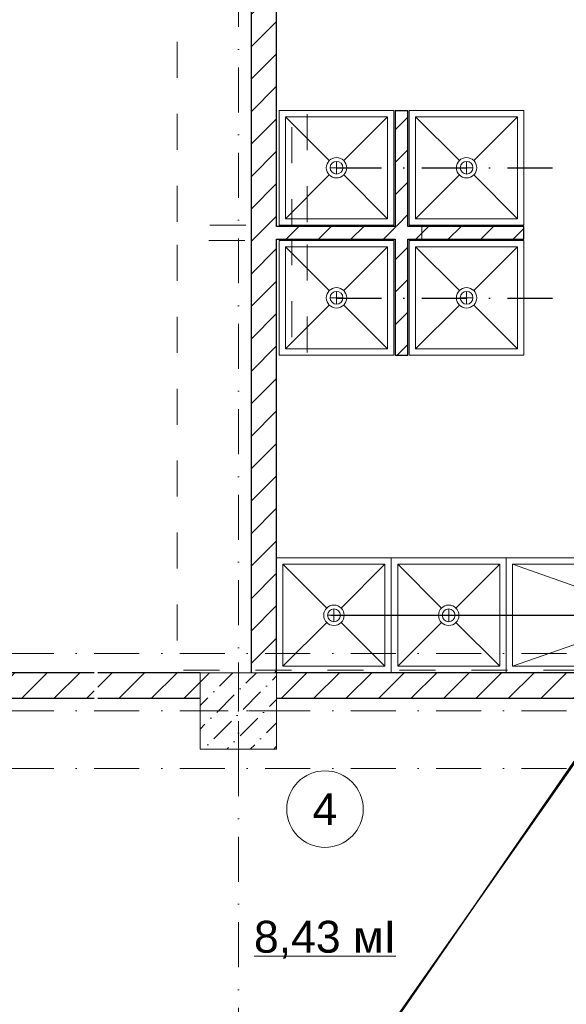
# Model space of a CAD drawing. Header units: millimetres. Extents: x -2890 to 117730, y -526 to 88572.
# Tile 21 of 65: x 30371 to 34659, y 41995 to 49717. Entities that reach past the tile are written whole.
import ezdxf
from ezdxf import colors
from ezdxf.entities.mleader import LeaderData, LeaderLine
from ezdxf.math import Vec2, Vec3

# ---------------------------------------------------------------- set-up
doc = ezdxf.new("R2010")
doc.units = ezdxf.units.MM
doc.header["$MEASUREMENT"] = 0
doc.set_wipeout_variables(frame=1)
for name, pattern in [('Wipeout_Contour', [1000, 0, -1000]), ('Штриховая', [564.444447, 282.222223, -282.222223]), ('Штрихпунктирная', [6.702778, 3.527778, -1.763889, 0, -1.411111])]:
    doc.linetypes.add(name, pattern=pattern)
for name, color, linetype in [('ВК_К1', 34, 'Continuous'), ('ВК_Текст', 7, 'Continuous'), ('Интерьер - Оборудование', 7, 'Continuous'), ('Конструктив - Колонны', 7, 'Continuous'), ('Конструктив - Стены блок 100 нов', 7, 'Continuous'), ('Конструктив - Стены Блок 200 нов', 7, 'Continuous'), ('Элемент Модели - Зона', 7, 'Continuous'), ('Элемент Модели - Оси', 7, 'Continuous')]:
    doc.layers.add(name, color=color, linetype=linetype)
doc.styles.get("Standard").update_dxf_attribs({"font": 'ARIALUNI.TTF', "height": 250})
doc.styles.add('СГЕНЕРИР_СТИЛЬ_4', font='arial.ttf')
pattern_1 = [(45, (-30913.89, 8295.99), (-127.2792, 127.2792), [])]

# ---------------------------------------------------------------- blocks, each defined once
blk = doc.blocks.new('_None')

msp = doc.modelspace()

# ---------------------------------------------------------------- linework, layer by layer
at = {"layer": 'ВК_К1', "ltscale": 100}
msp.add_line((32812.2, 45047.2), (34864.7, 45047.2), dxfattribs=at)
at = {"layer": 'Интерьер - Оборудование', "color": 7, "linetype": 'Continuous', "lineweight": 5, "ltscale": 100}
for p, q in [((33256.1, 48956), (32456.1, 48956)), ((32456.1, 48956), (32456.1, 48156)), ((32456.1, 48956), (32799.5, 48612.6)), ((33256.1, 48956), (32912.7, 48612.6)), ((33256.1, 48156), (33256.1, 48956)), ((34276.1, 48956), (33476.1, 48956)), ((33476.1, 48956), (33476.1, 48156)), ((33476.1, 48956), (33819.5, 48612.6)), ((34276.1, 48956), (33932.7, 48612.6)), ((34276.1, 48156), (34276.1, 48956)), ((32856.1, 48606), (32856.1, 48506)), ((33876.1, 48606), (33876.1, 48506)), ((32456.1, 48156), (32799.5, 48499.4)), ((32906.1, 48556), (32806.1, 48556)), ((33256.1, 48156), (32912.7, 48499.4)), ((33476.1, 48156), (33819.5, 48499.4)), ((33926.1, 48556), (33826.1, 48556)), ((34276.1, 48156), (33932.7, 48499.4)), ((32456.1, 48156), (33256.1, 48156)), ((33476.1, 48156), (34276.1, 48156)), ((33256.1, 47936), (32456.1, 47936)), ((32456.1, 47936), (32456.1, 47136)), ((32456.1, 47936), (32799.5, 47592.6)), ((33256.1, 47936), (32912.7, 47592.6)), ((33256.1, 47136), (33256.1, 47936)), ((34276.1, 47936), (33476.1, 47936)), ((33476.1, 47936), (33476.1, 47136)), ((33476.1, 47936), (33819.5, 47592.6)), ((34276.1, 47936), (33932.7, 47592.6)), ((34276.1, 47136), (34276.1, 47936)), ((32856.1, 47586), (32856.1, 47486)), ((33876.1, 47586), (33876.1, 47486)), ((32906.1, 47536), (32806.1, 47536)), ((33926.1, 47536), (33826.1, 47536)), ((32456.1, 47136), (32799.5, 47479.4)), ((33256.1, 47136), (32912.7, 47479.4)), ((33476.1, 47136), (33819.5, 47479.4)), ((34276.1, 47136), (33932.7, 47479.4)), ((32456.1, 47136), (33256.1, 47136)), ((33476.1, 47136), (34276.1, 47136)), ((33236.1, 45446), (32436.1, 45446)), ((32436.1, 45446), (32436.1, 44646)), ((32436.1, 45446), (32779.5, 45102.6)), ((33236.1, 45446), (32892.7, 45102.6)), ((33236.1, 44646), (33236.1, 45446)), ((34136.1, 45446), (33336.1, 45446)), ((33336.1, 45446), (33336.1, 44646)), ((33336.1, 45446), (33679.5, 45102.6)), ((34136.1, 45446), (33792.7, 45102.6)), ((34136.1, 44646), (34136.1, 45446)), ((36536, 45446), (34236, 45446)), ((34236, 45446), (34236, 44646)), ((34236, 45446), (35309.8, 45070.2)), ((32836.1, 45096), (32836.1, 44996)), ((33736.1, 45096), (33736.1, 44996)), ((32886.1, 45046), (32786.1, 45046)), ((33786.1, 45046), (33686.1, 45046)), ((34236, 44646), (35309.8, 45021.7)), ((32436.1, 44646), (32779.5, 44989.4)), ((33236.1, 44646), (32892.7, 44989.4)), ((33336.1, 44646), (33679.5, 44989.4)), ((34136.1, 44646), (33792.7, 44989.4)), ((32436.1, 44646), (33236.1, 44646)), ((33336.1, 44646), (34136.1, 44646)), ((34236, 44646), (36536, 44646))]:
    msp.add_line(p, q, dxfattribs=at)
for centre, radius in [((32856.1, 48556), 80), ((32856.1, 48556), 50), ((33876.1, 48556), 80), ((33876.1, 48556), 50), ((32856.1, 47536), 80), ((32856.1, 47536), 50), ((33876.1, 47536), 80), ((33876.1, 47536), 50), ((32836.1, 45046), 80), ((32836.1, 45046), 50), ((33736.1, 45046), 80), ((33736.1, 45046), 50)]:
    msp.add_circle(centre, radius, dxfattribs=at)
at = {"layer": 'Конструктив - Стены Блок 200 нов', "color": 7, "linetype": 'Continuous', "lineweight": 30, "ltscale": 100}
msp.add_line((32186.1, 44616), (32186.1, 44596), dxfattribs=at)
at = {"layer": 'Элемент Модели - Зона', "color": 7, "linetype": 'Continuous', "lineweight": 0, "ltscale": 100}
msp.add_line((32210.2, 42372.6), (33321.1, 42372.6), dxfattribs=at)
at = {"layer": 'Элемент Модели - Зона', "color": 7, "linetype": 'Continuous', "lineweight": 0, "ltscale": 100, "flags": 128}
msp.add_lwpolyline([(33065.6, 43526.2, 1), (32465.6, 43526.2, 1)], format="xyb", close=True, dxfattribs=at)
at = {"layer": 'Элемент Модели - Оси', "color": 7, "linetype": 'Штрихпунктирная', "lineweight": 15, "ltscale": 100}
msp.add_line((3470.8, 43846), (114954, 43846), dxfattribs=at)

# ---------------------------------------------------------------- texts
at = {"layer": 'Элемент Модели - Зона', "color": 7, "linetype": 'Continuous', "lineweight": 0, "ltscale": 100, "char_height": 250, "attachment_point": 5, "style": 'СГЕНЕРИР_СТИЛЬ_4'}
for s, insert in [('\\A1;4', (32765.6, 43526.2)), ('\\A1;8,43 мІ', (32765.6, 42502))]:
    msp.add_mtext(s, dxfattribs=dict(at, insert=insert))

# ---------------------------------------------------------------- wipeouts: each hides what was drawn before it
at = {"color": 254, "linetype": 'Wipeout_Contour', "lineweight": 0, "ltscale": 100}
for points, layer in [([(33416.1, 48106), (33316.1, 48106), (33316.1, 48096), (33416.1, 48096)], 'Конструктив - Стены блок 100 нов'), ([(33416.1, 47996), (33316.1, 47996), (33316.1, 47986), (33416.1, 47986)], 'Конструктив - Стены блок 100 нов'), ([(30984.2, 44396), (31786.1, 44396), (31786.1, 44596), (30984.2, 44596)], 'Конструктив - Стены Блок 200 нов'), ([(32386.1, 44396), (36910.8, 44396), (36910.8, 44596), (32386.1, 44596)], 'Конструктив - Стены Блок 200 нов')]:
    msp.add_wipeout(points, dxfattribs=at).dxf.layer = layer

# ---------------------------------------------------------------- next in the draw order: hatches: boundary and pattern name
at = {"layer": 'Конструктив - Стены блок 100 нов', "linetype": 'Continuous', "lineweight": 5, "ltscale": 100}
h = msp.add_hatch(dxfattribs=at)
h.set_pattern_fill('БЛОКИ_БЕТОННЫЕ_ЭФФЕКТИВН_7F', scale=100, style=0, pattern_type=2)
h.set_pattern_definition(pattern_1)
h.paths.add_polyline_path([(33416.1, 48106), (33316.1, 48106), (33316.1, 48096), (33416.1, 48096)])
h = msp.add_hatch(dxfattribs=at)
h.set_pattern_fill('БЛОКИ_БЕТОННЫЕ_ЭФФЕКТИВН_7F', scale=100, style=0, pattern_type=2)
h.set_pattern_definition(pattern_1)
h.paths.add_polyline_path([(33416.1, 47996), (33316.1, 47996), (33316.1, 47986), (33416.1, 47986)])
at = {"layer": 'Конструктив - Стены Блок 200 нов', "linetype": 'Continuous', "lineweight": 5, "ltscale": 100}
h = msp.add_hatch(dxfattribs=at)
h.set_pattern_fill('БЛОКИ_БЕТОННЫЕ_ЭФФЕКТИВН_7F', scale=100, style=0, pattern_type=2)
h.set_pattern_definition(pattern_1)
h.paths.add_polyline_path([(30984.2, 44396), (31786.1, 44396), (31786.1, 44596), (30984.2, 44596)])
h = msp.add_hatch(dxfattribs=at)
h.set_pattern_fill('БЛОКИ_БЕТОННЫЕ_ЭФФЕКТИВН_7F', scale=100, style=0, pattern_type=2)
h.set_pattern_definition(pattern_1)
h.paths.add_polyline_path([(32386.1, 44396), (36910.8, 44396), (36910.8, 44596), (32386.1, 44596)])

# ---------------------------------------------------------------- next in the draw order: linework, layer by layer
at = {"layer": 'Интерьер - Оборудование', "color": 7, "linetype": 'Continuous', "lineweight": 5, "ltscale": 100, "flags": 128}
for points in [[(34186.1, 45496), (33286.1, 45496), (33286.1, 44596), (34186.1, 44596)], [(34186, 45496), (34186, 44596), (36586, 44596), (36586, 45496)]]:
    msp.add_lwpolyline(points, close=True, dxfattribs=at)
at = {"layer": 'Конструктив - Стены Блок 200 нов', "color": 7, "linetype": 'Continuous', "lineweight": 30, "ltscale": 100}
for p, q in [((32386.1, 44596), (32386.1, 44616)), ((36910.8, 44596), (32386.1, 44596)), ((32386.1, 44396), (36910.8, 44396))]:
    msp.add_line(p, q, dxfattribs=at)

# ---------------------------------------------------------------- next in the draw order: wipeouts: each hides what was drawn before it
at = {"color": 254, "linetype": 'Wipeout_Contour', "lineweight": 0, "ltscale": 100}
for points, layer in [([(33316.1, 49006), (33316.1, 48106), (33416.1, 48106), (33416.1, 49006)], 'Конструктив - Стены блок 100 нов'), ([(33316.1, 47986), (33316.1, 47086), (33416.1, 47086), (33416.1, 47986)], 'Конструктив - Стены блок 100 нов'), ([(23386.1, 44596), (23386.1, 44396), (30954.2, 44396), (30954.2, 44596)], 'Конструктив - Стены Блок 200 нов'), ([(32186.1, 44596), (32386.1, 44596), (32386.1, 44616), (32186.1, 44616)], 'Конструктив - Стены Блок 200 нов')]:
    msp.add_wipeout(points, dxfattribs=at).dxf.layer = layer

# ---------------------------------------------------------------- next in the draw order: hatches: boundary and pattern name
at = {"layer": 'Конструктив - Стены блок 100 нов', "linetype": 'Continuous', "lineweight": 5, "ltscale": 100}
h = msp.add_hatch(dxfattribs=at)
h.set_pattern_fill('БЛОКИ_БЕТОННЫЕ_ЭФФЕКТИВН_7F', scale=100, style=0, pattern_type=2)
h.set_pattern_definition(pattern_1)
h.paths.add_polyline_path([(33316.1, 49006), (33316.1, 48106), (33416.1, 48106), (33416.1, 49006)])
h = msp.add_hatch(dxfattribs=at)
h.set_pattern_fill('БЛОКИ_БЕТОННЫЕ_ЭФФЕКТИВН_7F', scale=100, style=0, pattern_type=2)
h.set_pattern_definition(pattern_1)
h.paths.add_polyline_path([(33316.1, 47986), (33316.1, 47086), (33416.1, 47086), (33416.1, 47986)])
at = {"layer": 'Конструктив - Стены Блок 200 нов', "linetype": 'Continuous', "lineweight": 5, "ltscale": 100}
h = msp.add_hatch(dxfattribs=at)
h.set_pattern_fill('БЛОКИ_БЕТОННЫЕ_ЭФФЕКТИВН_7F', scale=100, style=0, pattern_type=2)
h.set_pattern_definition(pattern_1)
h.paths.add_polyline_path([(23386.1, 44596), (23386.1, 44396), (30954.2, 44396), (30954.2, 44596)])
h = msp.add_hatch(dxfattribs=at)
h.set_pattern_fill('БЛОКИ_БЕТОННЫЕ_ЭФФЕКТИВН_7F', scale=100, style=0, pattern_type=2)
h.set_pattern_definition(pattern_1)
h.paths.add_polyline_path([(32186.1, 44596), (32386.1, 44596), (32386.1, 44616), (32186.1, 44616)])

# ---------------------------------------------------------------- next in the draw order: linework, layer by layer
at = {"layer": 'ВК_К1', "linetype": 'Штрихпунктирная', "ltscale": 100}
for p, q in [((32856.1, 48556), (34877.6, 48556)), ((32856.1, 47533.6), (34877.6, 47533.6))]:
    msp.add_line(p, q, dxfattribs=at)
at = {"layer": 'Конструктив - Стены блок 100 нов', "color": 7, "linetype": 'Continuous', "lineweight": 30, "ltscale": 100}
for p, q in [((33316.1, 49006), (33316.1, 48106)), ((33416.1, 48106), (33416.1, 49006)), ((33316.1, 48106), (33316.1, 48096)), ((33416.1, 48096), (33416.1, 48106)), ((33316.1, 47996), (33316.1, 47986)), ((33316.1, 47986), (33316.1, 47086)), ((33416.1, 47986), (33416.1, 47996)), ((33416.1, 47086), (33416.1, 47986))]:
    msp.add_line(p, q, dxfattribs=at)
at = {"layer": 'Конструктив - Стены блок 100 нов', "color": 7, "linetype": 'Continuous', "lineweight": 30, "ltscale": 100, "flags": 128}
for points in [[(33316.1, 49006), (33416.1, 49006)], [(33316.1, 47086), (33416.1, 47086)]]:
    msp.add_lwpolyline(points, dxfattribs=at)
at = {"layer": 'Конструктив - Стены Блок 200 нов', "color": 7, "linetype": 'Continuous', "lineweight": 30, "ltscale": 100}
for p, q in [((30954.2, 44596), (23386.1, 44596)), ((31786.1, 44596), (30984.2, 44596)), ((23386.1, 44396), (30954.2, 44396)), ((30984.2, 44396), (31786.1, 44396))]:
    msp.add_line(p, q, dxfattribs=at)

# ---------------------------------------------------------------- next in the draw order: wipeouts: each hides what was drawn before it
at = {"color": 254, "linetype": 'Wipeout_Contour', "lineweight": 0, "ltscale": 100}
msp.add_wipeout([(32186.1, 47996), (32186.1, 44616), (32386.1, 44616), (32386.1, 47996)], dxfattribs=at).dxf.layer = 'Конструктив - Стены Блок 200 нов'

# ---------------------------------------------------------------- next in the draw order: hatches: boundary and pattern name
at = {"layer": 'Конструктив - Стены Блок 200 нов', "linetype": 'Continuous', "lineweight": 5, "ltscale": 100}
h = msp.add_hatch(dxfattribs=at)
h.set_pattern_fill('БЛОКИ_БЕТОННЫЕ_ЭФФЕКТИВН_7F', scale=100, style=0, pattern_type=2)
h.set_pattern_definition(pattern_1)
h.paths.add_polyline_path([(32186.1, 47996), (32186.1, 44616), (32386.1, 44616), (32386.1, 47996)])

# ---------------------------------------------------------------- next in the draw order: linework, layer by layer
at = {"layer": 'Конструктив - Стены Блок 200 нов', "color": 7, "linetype": 'Continuous', "lineweight": 30, "ltscale": 100}
for p, q in [((32186.1, 44616), (32186.1, 44596)), ((32386.1, 44596), (32386.1, 44616))]:
    msp.add_line(p, q, dxfattribs=at)
at = {"layer": 'Элемент Модели - Оси', "color": 7, "linetype": 'Штрихпунктирная', "lineweight": 15, "ltscale": 100}
msp.add_line((3470.8, 44746), (114954, 44746), dxfattribs=at)

# ---------------------------------------------------------------- next in the draw order: wipeouts: each hides what was drawn before it
at = {"color": 254, "linetype": 'Wipeout_Contour', "lineweight": 0, "ltscale": 100}
msp.add_wipeout([(32186.1, 48096), (32186.1, 47996), (32386.1, 47996), (32386.1, 48096)], dxfattribs=at).dxf.layer = 'Конструктив - Стены Блок 200 нов'

# ---------------------------------------------------------------- next in the draw order: hatches: boundary and pattern name
at = {"layer": 'Конструктив - Стены Блок 200 нов', "linetype": 'Continuous', "lineweight": 5, "ltscale": 100}
h = msp.add_hatch(dxfattribs=at)
h.set_pattern_fill('БЛОКИ_БЕТОННЫЕ_ЭФФЕКТИВН_7F', scale=100, style=0, pattern_type=2)
h.set_pattern_definition(pattern_1)
h.paths.add_polyline_path([(32186.1, 48096), (32186.1, 47996), (32386.1, 47996), (32386.1, 48096)])

# ---------------------------------------------------------------- next in the draw order: linework, layer by layer
at = {"layer": 'Конструктив - Стены Блок 200 нов', "color": 7, "linetype": 'Continuous', "lineweight": 30, "ltscale": 100}
for p, q in [((32186.1, 47996), (32186.1, 44616)), ((32386.1, 47996), (32406.1, 47996)), ((32386.1, 44616), (32386.1, 47996))]:
    msp.add_line(p, q, dxfattribs=at)

# ---------------------------------------------------------------- next in the draw order: wipeouts: each hides what was drawn before it
at = {"color": 254, "linetype": 'Wipeout_Contour', "lineweight": 0, "ltscale": 100}
for points, layer in [([(31786.1, 43996), (32386.1, 43996), (32386.1, 44596), (31786.1, 44596)], 'Конструктив - Колонны'), ([(32186.1, 50496), (32186.1, 48096), (32386.1, 48096), (32386.1, 50496)], 'Конструктив - Стены Блок 200 нов')]:
    msp.add_wipeout(points, dxfattribs=at).dxf.layer = layer

# ---------------------------------------------------------------- next in the draw order: hatches: boundary and pattern name
at = {"layer": 'Конструктив - Колонны', "linetype": 'Continuous', "lineweight": 15, "ltscale": 100}
h = msp.add_hatch(dxfattribs=at)
h.set_pattern_fill('БЕТОН_01_0006', scale=100, style=0, pattern_type=2)
h.set_pattern_definition([(45, (-30913.9, 8296), (-183.8478, 183.8478), [195, -65, 0, -65]), (45, (-30890.9, 8502.82), (-183.8478, 183.8478), [195, -65, 0, -65])])
h.paths.add_polyline_path([(31786.1, 43996), (32386.1, 43996), (32386.1, 44596), (31786.1, 44596)])
at = {"layer": 'Конструктив - Стены Блок 200 нов', "linetype": 'Continuous', "lineweight": 5, "ltscale": 100}
h = msp.add_hatch(dxfattribs=at)
h.set_pattern_fill('БЛОКИ_БЕТОННЫЕ_ЭФФЕКТИВН_7F', scale=100, style=0, pattern_type=2)
h.set_pattern_definition(pattern_1)
h.paths.add_polyline_path([(32186.1, 50496), (32186.1, 48096), (32386.1, 48096), (32386.1, 50496)])

# ---------------------------------------------------------------- next in the draw order: linework, layer by layer
at = {"layer": 'Интерьер - Оборудование', "color": 7, "linetype": 'Continuous', "lineweight": 5, "ltscale": 100, "flags": 128}
msp.add_lwpolyline([(33286.1, 45496), (32386.1, 45496), (32386.1, 44596), (33286.1, 44596)], close=True, dxfattribs=at)
at = {"layer": 'Конструктив - Колонны', "color": 7, "linetype": 'Continuous', "lineweight": 0, "ltscale": 100}
for p, q in [((32086.1, 44376), (32086.1, 44676)), ((32006.1, 44296), (31706.1, 44296)), ((32166.1, 44296), (32466.1, 44296)), ((32086.1, 44216), (32086.1, 43916))]:
    msp.add_line(p, q, dxfattribs=at)
at = {"layer": 'Конструктив - Колонны', "color": 7, "linetype": 'Continuous', "lineweight": 15, "ltscale": 100, "flags": 128}
msp.add_lwpolyline([(31786.1, 43996), (32386.1, 43996), (32386.1, 44596), (31786.1, 44596)], close=True, dxfattribs=at)
at = {"layer": 'Конструктив - Колонны', "color": 7, "linetype": 'Continuous', "lineweight": 0, "ltscale": 100}
msp.add_point((32086.1, 44296), dxfattribs=at)
at = {"layer": 'Конструктив - Стены Блок 200 нов', "color": 7, "linetype": 'Continuous', "lineweight": 30, "ltscale": 100}
for p, q in [((32186.1, 50496), (32186.1, 48096)), ((32386.1, 48096), (32386.1, 50496)), ((32186.1, 48096), (32186.1, 47996)), ((32406.1, 48096), (32386.1, 48096))]:
    msp.add_line(p, q, dxfattribs=at)
at = {"layer": 'Элемент Модели - Оси', "color": 7, "linetype": 'Штрихпунктирная', "lineweight": 15, "ltscale": 100}
for p, q in [((32086.1, 82191.7), (32086.1, 15620.8)), ((3470.8, 44296), (114954, 44296))]:
    msp.add_line(p, q, dxfattribs=at)

# ---------------------------------------------------------------- next in the draw order: leaders
at = {"layer": 'ВК_Текст', "ltscale": 100}
ml = msp.add_multileader_mtext('Standard', dxfattribs=at)
ml.set_content('Отм. низа трубы -0,200\\PК1%%C100', color=256)
ml.set_leader_properties(color=256, linetype='ByLayer', lineweight=-1)
ml.set_arrow_properties(name='NONE')
ml.build(insert=Vec2(0, 0))
ml.multileader.update_dxf_attribs({"text_left_attachment_type": 6, "text_right_attachment_type": 6, "dogleg_length": 0.36, "arrow_head_size": 18})
ctx = ml.context
ctx.base_point, ctx.char_height, ctx.arrow_head_size, ctx.landing_gap_size, ctx.plane_origin = Vec3(28087.2, 39835.1), 250, 18, 9, Vec3(29318.8, 35368.9)
ctx.left_attachment, ctx.right_attachment = 6, 6
notes = []
notes.append((ctx, [(1, (1, 1, 0), (31879.2, 39835.1), (-1, 0), 36, [(0, [(35006.7, 44296)], 0, [])])]))
ctx.mtext.insert, ctx.mtext.flow_direction = Vec3(28096.2, 40135.1), 5
ml = msp.add_multileader_mtext('Standard', dxfattribs=at)
ml.set_content('Опуск К1\\P%%C100', color=256)
ml.set_leader_properties(color=256, linetype='ByLayer', lineweight=-1)
ml.set_arrow_properties(name='NONE')
ml.build(insert=Vec2(0, 0))
ml.multileader.update_dxf_attribs({"text_left_attachment_type": 6, "text_right_attachment_type": 6, "dogleg_length": 0.36, "arrow_head_size": 18})
ctx = ml.context
ctx.base_point, ctx.char_height, ctx.arrow_head_size, ctx.landing_gap_size, ctx.plane_origin = Vec3(31602.4, 41461), 250, 18, 9, Vec3(25393.6, 39539.7)
ctx.left_attachment, ctx.right_attachment = 6, 6
notes.append((ctx, [(1, (1, 1, 0), (33034.8, 41461), (-1, 0), 36, [(0, [(35006.8, 44321.6)], 0, [])])]))
ctx.mtext.insert, ctx.mtext.flow_direction = Vec3(31611.4, 41761), 5
for ctx, leaders in notes:
    for number, flags, end, landing, length, lines in leaders:
        leader = LeaderData()
        leader.index, (leader.has_last_leader_line, leader.has_dogleg_vector, leader.attachment_direction) = number, flags
        leader.last_leader_point, leader.dogleg_vector, leader.dogleg_length = Vec3(end), Vec3(landing), length
        for number, points, colour, breaks in lines:
            line = LeaderLine()
            line.index, line.vertices, line.color, line.breaks = number, Vec3.list(points), colors.encode_raw_color(colour), breaks
            leader.lines.append(line)
        ctx.leaders.append(leader)

# ---------------------------------------------------------------- next in the draw order: wipeouts: each hides what was drawn before it
at = {"color": 254, "linetype": 'Wipeout_Contour', "lineweight": 0, "ltscale": 100}
msp.add_wipeout([(32386.1, 48096), (32386.1, 47996), (32406.1, 47996), (32406.1, 48096)], dxfattribs=at).dxf.layer = 'Конструктив - Стены блок 100 нов'

# ---------------------------------------------------------------- next in the draw order: hatches: boundary and pattern name
at = {"layer": 'Конструктив - Стены блок 100 нов', "linetype": 'Continuous', "lineweight": 5, "ltscale": 100}
h = msp.add_hatch(dxfattribs=at)
h.set_pattern_fill('БЛОКИ_БЕТОННЫЕ_ЭФФЕКТИВН_7F', scale=100, style=0, pattern_type=2)
h.set_pattern_definition(pattern_1)
h.paths.add_polyline_path([(32386.1, 48096), (32386.1, 47996), (32406.1, 47996), (32406.1, 48096)])

# ---------------------------------------------------------------- next in the draw order: wipeouts: each hides what was drawn before it
at = {"color": 254, "linetype": 'Wipeout_Contour', "lineweight": 0, "ltscale": 100}
msp.add_wipeout([(33316.1, 48096), (32406.1, 48096), (32406.1, 47996), (33316.1, 47996)], dxfattribs=at).dxf.layer = 'Конструктив - Стены блок 100 нов'

# ---------------------------------------------------------------- next in the draw order: hatches: boundary and pattern name
at = {"layer": 'Конструктив - Стены блок 100 нов', "linetype": 'Continuous', "lineweight": 5, "ltscale": 100}
h = msp.add_hatch(dxfattribs=at)
h.set_pattern_fill('БЛОКИ_БЕТОННЫЕ_ЭФФЕКТИВН_7F', scale=100, style=0, pattern_type=2)
h.set_pattern_definition(pattern_1)
h.paths.add_polyline_path([(33316.1, 48096), (32406.1, 48096), (32406.1, 47996), (33316.1, 47996)])

# ---------------------------------------------------------------- next in the draw order: linework, layer by layer
at = {"layer": 'Конструктив - Стены Блок 200 нов', "color": 7, "linetype": 'Continuous', "lineweight": 30, "ltscale": 100}
for p, q in [((32406.1, 48096), (32386.1, 48096)), ((32386.1, 47996), (32406.1, 47996))]:
    msp.add_line(p, q, dxfattribs=at)

# ---------------------------------------------------------------- next in the draw order: wipeouts: each hides what was drawn before it
at = {"color": 254, "linetype": 'Wipeout_Contour', "lineweight": 0, "ltscale": 100}
msp.add_wipeout([(33416.1, 48096), (33316.1, 48096), (33316.1, 47996), (33416.1, 47996)], dxfattribs=at).dxf.layer = 'Конструктив - Стены блок 100 нов'

# ---------------------------------------------------------------- next in the draw order: hatches: boundary and pattern name
at = {"layer": 'Конструктив - Стены блок 100 нов', "linetype": 'Continuous', "lineweight": 5, "ltscale": 100}
h = msp.add_hatch(dxfattribs=at)
h.set_pattern_fill('БЛОКИ_БЕТОННЫЕ_ЭФФЕКТИВН_7F', scale=100, style=0, pattern_type=2)
h.set_pattern_definition(pattern_1)
h.paths.add_polyline_path([(33416.1, 48096), (33316.1, 48096), (33316.1, 47996), (33416.1, 47996)])

# ---------------------------------------------------------------- next in the draw order: linework, layer by layer
at = {"layer": 'Интерьер - Оборудование', "color": 7, "linetype": 'Continuous', "lineweight": 5, "ltscale": 100, "flags": 128}
for points in [[(33306.1, 49006), (32406.1, 49006), (32406.1, 48106), (33306.1, 48106)], [(33306.1, 47986), (32406.1, 47986), (32406.1, 47086), (33306.1, 47086)]]:
    msp.add_lwpolyline(points, close=True, dxfattribs=at)
at = {"layer": 'Конструктив - Стены блок 100 нов', "color": 7, "linetype": 'Continuous', "lineweight": 30, "ltscale": 100}
for p, q in [((33316.1, 48106), (33316.1, 48096)), ((33316.1, 48096), (32406.1, 48096)), ((32406.1, 47996), (33316.1, 47996)), ((33316.1, 47996), (33316.1, 47986))]:
    msp.add_line(p, q, dxfattribs=at)

# ---------------------------------------------------------------- next in the draw order: wipeouts: each hides what was drawn before it
at = {"color": 254, "linetype": 'Wipeout_Contour', "lineweight": 0, "ltscale": 100}
msp.add_wipeout([(33416.1, 47996), (34326.1, 47996), (34326.1, 48096), (33416.1, 48096)], dxfattribs=at).dxf.layer = 'Конструктив - Стены блок 100 нов'

# ---------------------------------------------------------------- next in the draw order: hatches: boundary and pattern name
at = {"layer": 'Конструктив - Стены блок 100 нов', "linetype": 'Continuous', "lineweight": 5, "ltscale": 100}
h = msp.add_hatch(dxfattribs=at)
h.set_pattern_fill('БЛОКИ_БЕТОННЫЕ_ЭФФЕКТИВН_7F', scale=100, style=0, pattern_type=2)
h.set_pattern_definition(pattern_1)
h.paths.add_polyline_path([(33416.1, 47996), (34326.1, 47996), (34326.1, 48096), (33416.1, 48096)])

# ---------------------------------------------------------------- next in the draw order: linework, layer by layer
at = {"layer": 'Интерьер - Оборудование', "color": 7, "linetype": 'Continuous', "lineweight": 5, "ltscale": 100, "flags": 128}
for points in [[(34326.1, 49006), (33426.1, 49006), (33426.1, 48106), (34326.1, 48106)], [(34326.1, 47986), (33426.1, 47986), (33426.1, 47086), (34326.1, 47086)]]:
    msp.add_lwpolyline(points, close=True, dxfattribs=at)
at = {"layer": 'Конструктив - Стены блок 100 нов', "color": 7, "linetype": 'Continuous', "lineweight": 30, "ltscale": 100}
for p, q in [((33416.1, 48096), (33416.1, 48106)), ((34326.1, 48096), (33416.1, 48096)), ((33416.1, 47986), (33416.1, 47996)), ((33416.1, 47996), (34326.1, 47996))]:
    msp.add_line(p, q, dxfattribs=at)
at = {"layer": 'Конструктив - Стены блок 100 нов', "color": 7, "linetype": 'Continuous', "lineweight": 30, "ltscale": 100, "flags": 128}
msp.add_lwpolyline([(34326.1, 47996), (34326.1, 48096)], dxfattribs=at)
at = {"layer": 'Элемент Модели - Зона', "color": 253, "linetype": 'Штриховая', "lineweight": 15, "flags": 128}
msp.add_lwpolyline([(38245.9, 48106), (38245.9, 49006), (38365.9, 49006), (38365.9, 48106), (39065.8, 48106), (39065.8, 48116), (46265.8, 48116), (46265.8, 50696), (31606.1, 50696), (31606.1, 48106), (32506.1, 48106), (32506.1, 49006), (32626.1, 49006), (32626.1, 48106), (33526.1, 48106), (33526.1, 47986), (32626.1, 47986), (32626.1, 47086), (32506.1, 47086), (32506.1, 47986), (31606.1, 47986), (31606.1, 44616), (39065.8, 44616), (39065.8, 47986), (38365.9, 47986), (38365.9, 47086), (38245.9, 47086), (38245.9, 47986), (37345.9, 47986), (37345.9, 48106)], close=True, dxfattribs=at)

doc.saveas('drawing.dxf')
